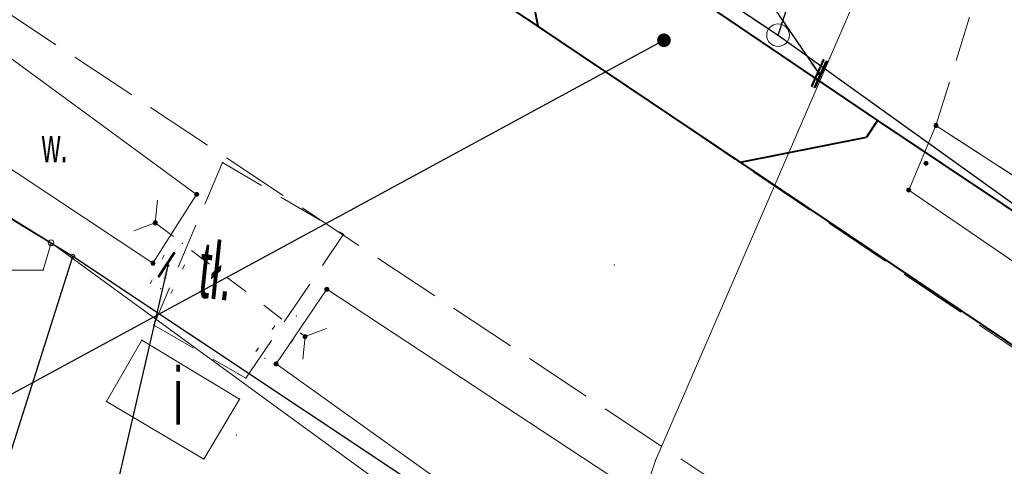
# Model space of a CAD drawing. Header units: metres. Extents: x 6599594 to 6600699, y 5687867 to 5691114.
# Tile 7 of 256: x 6599807 to 6599828, y 5688540 to 5688550. Entities that reach past the tile are written whole.
import ezdxf
from ezdxf import colors
from ezdxf.entities.mleader import LeaderData, LeaderLine
from ezdxf.enums import TextEntityAlignment as Align
from ezdxf.math import Vec2, Vec3

# ---------------------------------------------------------------- set-up
doc = ezdxf.new("R2010")
doc.units = ezdxf.units.M
doc.header["$MEASUREMENT"] = 0
for name, pattern in [('1', [0]), ('BTO', [0]), ('GUK', [2, 1.5, -0.5]), ('GUZ', [1, 0.5, -0.5]), ('KOU', [1.5, 1, -0.5]), ('L_0_04', [1.5, 1, -0.5]), ('L_0_06', [2, 1.5, -0.5]), ('L_0_70_00', [1, 0, 0.5, -0.5]), ('L_0_7E', [1, 0.5, -0.5]), ('UPT', [0]), ('UPW', [0])]:
    doc.linetypes.add(name, pattern=pattern)
doc.layers.get('0').update_dxf_attribs({"color": 253, "linetype": 'CONTINUOUS', "lineweight": 13})
doc.layers.add('__gaPionowe', color=7, linetype='CONTINUOUS')
for name, color, linetype, lineweight in [('_opis', 7, 'CONTINUOUS', 25), ('_wg odrębnego opracowania', 200, 'BTO', 40), ('Dzialki', 130, '1', 30), ('EBTPO_L_5', 7, '1', 9), ('EBTPO_T_1', 7, 'CONTINUOUS', 9), ('EUZPU_L_3', 7, 'CONTINUOUS', 9), ('Kontury', 252, 'GUK', 9), ('OT_Komunikacja', 7, 'CONTINUOUS', 0), ('OT_ZagospodarowanieTerenu', 7, 'CONTINUOUS', 0), ('pkt_sztuczny_i_naturalny', 7, 'CONTINUOUS', 5), ('Punkty', 7, 'CONTINUOUS', 9), ('SDROK_T_0', 252, 'CONTINUOUS', 9), ('SDRPK_L_1', 252, 'KOU', 9), ('UTTOC_T_2', 30, 'CONTINUOUS', 9), ('UTTPOM_L_0', 30, 'UPT', 9), ('UWWPM_L_0', 5, 'UPW', 9), ('Uzytki', 252, 'GUZ', 9)]:
    doc.layers.add(name, color=color, linetype=linetype, lineweight=lineweight)
doc.styles.get("Standard").update_dxf_attribs({"font": 'ARIALN.TTF', "width": 0.75, "height": 1.2})
doc.dimstyles.new('GA-LEADER', dxfattribs={"dimtxt": 1, "dimasz": 1, "dimexe": 1, "dimexo": 1, "dimgap": 1, "dimtad": 1, "dimtxsty": 'Standard', "dimcen": 1, "dimadec": 0, "dimazin": 0, "dimtfac": 1, "dimtmove": 0, "dimatfit": 3, "dimfxl": 1, "dimarcsym": 0})

# ---------------------------------------------------------------- blocks, each defined once
blk = doc.blocks.new('L_0_02_1')
at = {"color": 0}
blk.add_point((0, 0), dxfattribs=at)
blk = doc.blocks.new('L_0_02_2')
at = {"color": 0}
blk.add_point((0, 0), dxfattribs=at)
blk = doc.blocks.new('L_0_7E_1')
at = {"color": 0, "linetype": 'Continuous', "lineweight": 13, "flags": 128}
for points in [[(0, 0), (-0.53, 0.85)], [(0, 0), (-0.53, -0.85)]]:
    blk.add_lwpolyline(points, dxfattribs=at)
blk = doc.blocks.new('L_0_7E_2')
at = {"color": 0, "linetype": 'Continuous', "lineweight": 13, "flags": 128}
for points in [[(0, 0), (-0.53, 0.85)], [(0, 0), (-0.53, -0.85)]]:
    blk.add_lwpolyline(points, dxfattribs=at)
blk = doc.blocks.new('169')
at = {"linetype": 'Continuous', "lineweight": 13}
blk.add_hatch(color=0, dxfattribs=at).paths.add_polyline_path([(0, -0.091, 1), (0, 0.091, 1)])
at = {"color": 0, "linetype": 'Continuous', "lineweight": 13}
blk.add_circle((0, 0), 0.0906, dxfattribs=at)
blk = doc.blocks.new('_Dot')
at = {"color": 0, "linetype": 'ByBlock', "lineweight": -2}
blk.add_line((-0.5, 0), (-1, 0), dxfattribs=at)
at = {"color": 0, "linetype": 'ByBlock', "const_width": 0.5}
blk.add_lwpolyline([(-0.25, 0, 1), (0.25, 0, 1)], format="xyb", close=True, dxfattribs=at)
blk = doc.blocks.new('gaVSPos')
blk.add_point((0, 0))
blk = doc.blocks.new('gaVSTVcolumn0')
at = {"color": 0, "linetype": 'ByBlock', "lineweight": -2}
for p, q in [((-400, -30), (400, -30)), ((-400, -60), (-400, -30)), ((400, -60), (-400, -60)), ((400, -30), (400, -60))]:
    blk.add_line(p, q, dxfattribs=at)
blk.add_circle((0, 0), 30, dxfattribs=at)
blk = doc.blocks.new('gaVSTVcolumn0R')
at = {"color": 0, "linetype": 'ByBlock', "lineweight": -2}
for p, q in [((400, 60), (-400, 60)), ((-400, 60), (-400, 30)), ((-400, 30), (400, 30)), ((400, 30), (400, 60))]:
    blk.add_line(p, q, dxfattribs=at)

msp = doc.modelspace()

# ---------------------------------------------------------------- linework, layer by layer
for p in [(6599823.48, 5688549.57), (6599823.48, 5688549.57), (6599811.25, 5688546.77), (6599813.92, 5688545.19), (6599807.48, 5688545), (6599807.48, 5688545), (6599810.37, 5688544.99), (6599807.96, 5688544.7), (6599807.96, 5688544.7), (6599819.88, 5688544.51), (6599807.31, 5688544.4), (6599809.89, 5688543.99), (6599812.88, 5688543.39), (6599809.74, 5688543.19), (6599809.48, 5688542.86), (6599812.19, 5688542.46), (6599811.77, 5688542.02), (6599808.7, 5688541.51), (6599811.63, 5688541.56), (6599811.56, 5688540.77), (6599810.84, 5688540.24), (6599820.78, 5688540.21)]:
    msp.add_point(p)
at = {"layer": '_wg odrębnego opracowania'}
for p, q in [((6599831.754, 5688540.66), (6599810.721, 5688554.794)), ((6599818.202, 5688549.767), (6599817.654, 5688552.545)), ((6599825.672, 5688547.689), (6599825.426, 5688547.322)), ((6599822.656, 5688546.778), (6599825.426, 5688547.322))]:
    msp.add_line(p, q, dxfattribs=at)
for points in [[(6599817.92, 5688552.943), (6599825.672, 5688547.689)], [(6599825.672, 5688547.689), (6599829.828, 5688544.91)]]:
    msp.add_lwpolyline(points, dxfattribs=at)
at = {"layer": 'Dzialki', "linetype": 'CONTINUOUS'}
for p, q in [((6599823.48, 5688549.57), (6599997.93, 5689081.83)), ((6599812.02, 5688557.21), (6599823.48, 5688549.57)), ((6599823.48, 5688549.57), (6599831.23, 5688544.01)), ((6599807.96, 5688544.7), (6599800.7, 5688549.11)), ((6599593.92, 5687872.83), (6599807.96, 5688544.7)), ((6599819.14, 5688537.26), (6599807.96, 5688544.7))]:
    msp.add_line(p, q, dxfattribs=at)
at = {"layer": 'EBTPO_L_5', "linetype": 'Continuous', "flags": 128}
for points in [[(6599808.7, 5688541.51), (6599809.48, 5688542.86)], [(6599809.48, 5688542.86), (6599811.63, 5688541.56)], [(6599810.84, 5688540.24), (6599808.7, 5688541.51)], [(6599811.63, 5688541.56), (6599810.84, 5688540.24)]]:
    msp.add_lwpolyline(points, dxfattribs=at)
at = {"layer": 'EUZPU_L_3', "linetype": 'L_0_70_00'}
for p, q in [((6599809.665, 5688544.098), (6599810.145, 5688545.098)), ((6599810.115, 5688543.882), (6599810.595, 5688544.882)), ((6599811.989, 5688542.609), (6599812.679, 5688543.539)), ((6599812.391, 5688542.311), (6599813.081, 5688543.241))]:
    msp.add_line(p, q, dxfattribs=at)
at = {"layer": 'Kontury', "flags": 128}
for points in [[(6599812.02, 5688557.21), (6599823.48, 5688549.57)], [(6599823.48, 5688549.57), (6599831.23, 5688544.01)], [(6599807.96, 5688544.7), (6599800.7, 5688549.11)], [(6599819.14, 5688537.26), (6599807.96, 5688544.7)]]:
    msp.add_lwpolyline(points, dxfattribs=at)
at = {"layer": 'OT_Komunikacja', "linetype": 'L_0_06', "flags": 128}
msp.add_lwpolyline([(6599830.381, 5688541.518), (6599832.43, 5688540.17), (6599834.033, 5688539.809), (6599835.899, 5688539.769), (6599838.229, 5688540.283), (6599839.801, 5688541.378), (6599840.957, 5688542.642), (6599841.946, 5688544.233), (6599842.981, 5688546.463), (6599844.54, 5688549.766), (6599847.802, 5688558.674), (6599859.216, 5688593.004), (6599869.316, 5688623.313), (6599880.054, 5688655.461), (6599887.112, 5688676.928), (6599898.514, 5688710.594), (6599908.271, 5688739.608), (6599919.396, 5688772.84), (6599928.325, 5688799.898), (6599938.811, 5688831.006), (6599950.421, 5688865.376), (6599958.497, 5688888.961), (6599970.528, 5688925.428), (6599978.861, 5688950.606), (6599989.609, 5688982.858), (6599998.618, 5689010.071), (6600012.734, 5689051.823), (6600018.489, 5689069.467), (6600021.036, 5689068.575), (6600023.247, 5689067.867), (6600017.518, 5689050.601), (6600003.368, 5689008.782), (6599994.356, 5688981.577), (6599983.462, 5688948.919), (6599975.108, 5688923.722), (6599962.816, 5688887.686), (6599954.794, 5688863.779), (6599943.493, 5688829.895), (6599932.87, 5688798.349), (6599924.066, 5688771.694), (6599912.638, 5688737.742), (6599903.06, 5688709.048), (6599891.75, 5688675.233), (6599884.693, 5688654.154), (6599873.725, 5688621.618), (6599863.845, 5688591.383), (6599852.386, 5688557.182), (6599849.157, 5688547.782), (6599847.243, 5688541.845), (6599846.552, 5688538.332), (6599846.448, 5688536.11), (6599846.752, 5688533.656), (6599847.53, 5688531.899), (6599849.014, 5688530.028), (6599851.005, 5688527.601), (6599864.999, 5688518.208), (6599870.235, 5688514.64), (6599868.13, 5688511.801), (6599866.941, 5688509.679), (6599847.255, 5688522.615), (6599839.453, 5688528.171), (6599826.779, 5688536.641), (6599806.085, 5688550.355), (6599808.095, 5688552.987), (6599809.805, 5688555.463)], close=True, dxfattribs=at)
at = {"layer": 'OT_Komunikacja', "linetype": 'Continuous', "flags": 128}
msp.add_lwpolyline([(6599878.981, 5688655.683), (6599868.448, 5688623.589), (6599858.77, 5688594.448), (6599845.538, 5688556.17), (6599844.546, 5688552.025), (6599842.476, 5688546.32), (6599839.493, 5688542.384), (6599837.595, 5688541.227), (6599835.97, 5688540.678), (6599834.282, 5688540.762), (6599829.179, 5688544.226), (6599826.356, 5688546.16), (6599826.955, 5688547.581), (6599834.1, 5688542.95), (6599836.006, 5688543.043), (6599837.389, 5688543.914), (6599839.562, 5688546.82), (6599841.947, 5688552.874), (6599842.964, 5688557.031), (6599856.478, 5688595.014), (6599858.376, 5688600.174), (6599866.536, 5688624.141), (6599877.057, 5688656.065)], dxfattribs=at)
for points in [[(6599804.437, 5688548.048), (6599805.666, 5688549.741), (6599810.684, 5688546.065), (6599809.722, 5688544.552)], [(6599812.433, 5688542.335), (6599813.551, 5688543.978), (6599820.656, 5688539.298), (6599833.365, 5688530.232), (6599832.447, 5688528.898), (6599819.682, 5688537.151)]]:
    msp.add_lwpolyline(points, close=True, dxfattribs=at)
at = {"layer": 'OT_Komunikacja', "linetype": 'L_0_7E', "flags": 128}
msp.add_lwpolyline([(6599809.774, 5688545.439), (6599813.071, 5688542.935)], dxfattribs=at)
at = {"layer": 'OT_ZagospodarowanieTerenu', "linetype": 'L_0_04', "flags": 128}
msp.add_lwpolyline([(6599826.955, 5688547.581), (6599838.105, 5688583.514), (6599858.376, 5688600.174), (6599856.478, 5688595.014), (6599842.964, 5688557.031), (6599841.947, 5688552.874), (6599839.562, 5688546.82), (6599837.389, 5688543.914), (6599836.006, 5688543.043), (6599834.1, 5688542.95)], close=True, dxfattribs=at)
at = {"layer": 'pkt_sztuczny_i_naturalny'}
for p in [(6599826.955, 5688547.581), (6599826.736, 5688546.748), (6599810.684, 5688546.065), (6599826.356, 5688546.16), (6599809.774, 5688545.439), (6599809.774, 5688545.439), (6599809.774, 5688545.439), (6599809.722, 5688544.552), (6599813.551, 5688543.978), (6599813.071, 5688542.935), (6599813.071, 5688542.935), (6599813.071, 5688542.935), (6599812.433, 5688542.335)]:
    msp.add_point(p, dxfattribs=at)
at = {"layer": 'Punkty'}
for centre, radius in [((6599823.48, 5688549.57), 0.25), ((6599807.96, 5688544.7), 0.045)]:
    msp.add_circle(centre, radius, dxfattribs=at)
at = {"layer": 'SDRPK_L_1', "flags": 128}
for points in [[(6599811.25, 5688546.77), (6599809.74, 5688543.19)], [(6599811.25, 5688546.77), (6599813.92, 5688545.19)], [(6599811.77, 5688542.02), (6599813.92, 5688545.19)], [(6599809.74, 5688543.19), (6599811.77, 5688542.02)]]:
    msp.add_lwpolyline(points, dxfattribs=at)
at = {"layer": 'UTTOC_T_2', "linetype": 'Continuous', "flags": 128}
for points in [[(6599807.48, 5688545), (6599807.31, 5688544.4)], [(6599804.802, 5688544.4), (6599807.31, 5688544.4)]]:
    msp.add_lwpolyline(points, dxfattribs=at)
at = {"layer": 'UTTOC_T_2'}
msp.add_circle((6599807.48, 5688545), 0.0625, dxfattribs=at)
at = {"layer": 'UTTPOM_L_0', "linetype": 'Continuous', "flags": 128}
for points in [[(6599777.1, 5688563.81), (6599807.48, 5688545)], [(6599807.48, 5688545), (6599831.83, 5688527.25)]]:
    msp.add_lwpolyline(points, dxfattribs=at)
at = {"layer": 'UWWPM_L_0', "linetype": 'Continuous', "flags": 128}
for points in [[(6599825.2, 5688550.41), (6599820.78, 5688540.21)], [(6599820.78, 5688540.21), (6599799.44, 5688476.63)]]:
    msp.add_lwpolyline(points, dxfattribs=at)
at = {"layer": 'Uzytki', "flags": 128}
for points in [[(6599812.02, 5688557.21), (6599823.48, 5688549.57)], [(6599823.48, 5688549.57), (6599831.23, 5688544.01)], [(6599807.96, 5688544.7), (6599800.7, 5688549.11)], [(6599819.14, 5688537.26), (6599807.96, 5688544.7)]]:
    msp.add_lwpolyline(points, dxfattribs=at)

# ---------------------------------------------------------------- block references
at = {"layer": '__gaPionowe', "xscale": 0.0008, "yscale": 0.0008}
for name, p, rotation in [('gaVSTVcolumn0R', (6599824.386, 5688548.723), 65.91882496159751), ('gaVSTVcolumn0', (6599824.386, 5688548.723), 65.91882496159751), ('gaVSTVcolumn0', (6599810.051, 5688544.502), 236.7492944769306)]:
    msp.add_blockref(name, p, dxfattribs=dict(at, rotation=rotation))
at = {"layer": '__gaPionowe'}
for p, rotation in [((6599824.386, 5688548.723), 65.91882496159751), ((6599810.051, 5688544.502), 236.7492944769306)]:
    msp.add_blockref('gaVSPos', p, dxfattribs=dict(at, rotation=rotation))
at = {"layer": 'Dzialki', "linetype": 'Continuous', "xscale": 0.5, "yscale": 0.5, "zscale": 0.5}
for name, p, rotation in [('L_0_02_1', (6599823.48, 5688549.57), 71.85), ('L_0_02_2', (6599823.48, 5688549.57), 146.31), ('L_0_02_1', (6599823.48, 5688549.57), 324.34), ('L_0_02_2', (6599807.96, 5688544.7), 252.33), ('L_0_02_1', (6599807.96, 5688544.7), 148.72), ('L_0_02_2', (6599807.96, 5688544.7), 326.36)]:
    msp.add_blockref(name, p, dxfattribs=dict(at, rotation=rotation))
at = {"layer": 'OT_Komunikacja', "linetype": 'Continuous', "xscale": 0.5, "yscale": 0.5, "zscale": 0.5}
for name, p, rotation in [('L_0_7E_1', (6599809.774, 5688545.439), 322.78), ('L_0_7E_2', (6599813.071, 5688542.935), 142.7799999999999)]:
    msp.add_blockref(name, p, dxfattribs=dict(at, rotation=rotation))
at = {"layer": 'pkt_sztuczny_i_naturalny', "linetype": 'Continuous', "xscale": 0.5, "yscale": 0.5, "zscale": 0.5}
for p in [(6599826.955, 5688547.581), (6599826.736, 5688546.748), (6599826.356, 5688546.16), (6599810.684, 5688546.065), (6599809.774, 5688545.439), (6599809.774, 5688545.439), (6599809.774, 5688545.439), (6599809.722, 5688544.552), (6599813.551, 5688543.978), (6599813.071, 5688542.935), (6599813.071, 5688542.935), (6599813.071, 5688542.935), (6599812.433, 5688542.335)]:
    msp.add_blockref('169', p, dxfattribs=at)

# ---------------------------------------------------------------- texts
at = {"layer": 'EBTPO_T_1', "width": 0.66}
msp.add_text('i', height=1.25, dxfattribs=at).set_placement((6599810.174, 5688542.25), align=Align.TOP_LEFT)
at = {"layer": 'OT_Komunikacja', "width": 0.66}
msp.add_text('w.', height=0.75, rotation=-360, dxfattribs=at).set_placement((6599807.56, 5688547.147), align=Align.MIDDLE_CENTER)
at = {"layer": 'SDROK_T_0', "width": 0.66}
msp.add_text('tł.', height=1.25, rotation=354, dxfattribs=at).set_placement((6599810.817, 5688545.045), align=Align.TOP_LEFT)

# ---------------------------------------------------------------- leaders
at = {"layer": '__gaPionowe'}
for points in [[(6599824.386, 5688548.723), (6599813.215, 5688565.098), (6599814.178, 5688567.344)], [(6599832.679, 5688542.448), (6599824.69, 5688557.913), (6599826.487, 5688563.046)], [(6599810.051, 5688544.502), (6599808.721, 5688538.759), (6599807.518, 5688536.914)], [(6599833.721, 5688542.625), (6599818.894, 5688531.538), (6599818.226, 5688531.846)]]:
    msp.add_leader(points, dimstyle='GA-LEADER', override={"dimasz": 0.3}, dxfattribs=at)
at = {"layer": '_opis'}
ml = msp.add_multileader_mtext('Standard', dxfattribs=at)
ml.set_content('proj. ścieżka pieszo-row.\\Pwg odrębnego opracowania', color=256)
ml.set_leader_properties()
ml.set_arrow_properties(name='DOT')
ml.build(insert=Vec2(0, 0))
ml.multileader.update_dxf_attribs({"dogleg_length": 1, "arrow_head_size": 0.3})
ctx = ml.context
ctx.base_point, ctx.char_height, ctx.arrow_head_size, ctx.landing_gap_size, ctx.plane_origin = Vec3(6599790.589, 5688540.694), 1.2, 0.3, 0.3, Vec3(6599802.058, 5688519.845)
ctx.text_align_type = 2
notes = []
notes.append((ctx, [(1, (1, 1, 0), (6599804.809, 5688540.694), (-1, 0), 1, [(0, [(6599820.969, 5688549.457)], 0, [])])]))
ctx.mtext.insert, ctx.mtext.rotation, ctx.mtext.alignment, ctx.mtext.flow_direction = Vec3(6599803.509, 5688541.47), -4.415683, 3, 5
for ctx, leaders in notes:
    for number, flags, end, landing, length, lines in leaders:
        leader = LeaderData()
        leader.index, (leader.has_last_leader_line, leader.has_dogleg_vector, leader.attachment_direction) = number, flags
        leader.last_leader_point, leader.dogleg_vector, leader.dogleg_length = Vec3(end), Vec3(landing), length
        for number, points, colour, breaks in lines:
            line = LeaderLine()
            line.index, line.vertices, line.color, line.breaks = number, Vec3.list(points), colors.encode_raw_color(colour), breaks
            leader.lines.append(line)
        ctx.leaders.append(leader)

doc.saveas('drawing.dxf')
